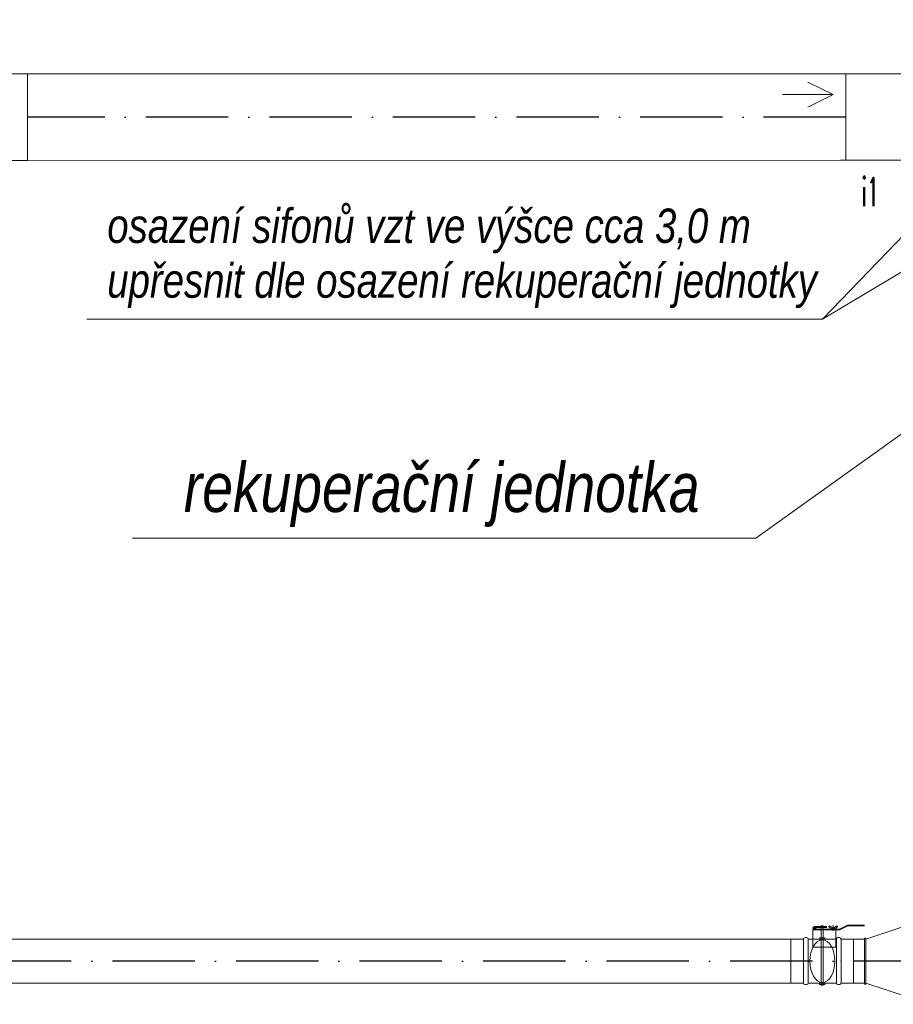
# Model space of a CAD drawing. Header units: millimetres. Extents: x 6491141 to 6692158, y 1846388 to 1929513.
# Tile 207 of 245: x 6563749 to 6566932, y 1908366 to 1911954. Entities that reach past the tile are written whole.
import ezdxf
from ezdxf.enums import TextEntityAlignment as Align

# ---------------------------------------------------------------- set-up
doc = ezdxf.new("R2010")
doc.units = ezdxf.units.MM
doc.linetypes.add('ACAD_ISO10W100', pattern=[18, 12, -3, 0, -3])
doc.layers.add('Osy VzT', color=253, linetype='ACAD_ISO10W100')
doc.layers.add('ZTI_POPIS', color=7, linetype='Continuous')
for name, color, linetype, lineweight in [('plyn_popis', 7, 'Continuous', 18), ('VZT', 130, 'Continuous', 18), ('VzT odtah', 3, 'Continuous', 18)]:
    doc.layers.add(name, color=color, linetype=linetype, lineweight=lineweight)
doc.styles.add('INDRA', font='ariali.ttf')
doc.styles.get("Standard").update_dxf_attribs({"font": 'romans.shx'})

msp = doc.modelspace()

# ---------------------------------------------------------------- linework, layer by layer
at = {"layer": 'Osy VzT', "ltscale": 25}
for p, q in [((6566759.6, 1911598.8, -4), (6563777.4, 1911598.8, -4)), ((6569338.5, 1908523.6, -78), (6563313.8, 1908523.6, -78))]:
    msp.add_line(p, q, dxfattribs=at)
at = {"layer": 'plyn_popis', "ltscale": 400}
for p, q in [((6566674.2, 1910863), (6567726.9, 1911953.7)), ((6568504.9, 1911953.7), (6566674.2, 1910863)), ((6563993.9, 1910863), (6566674.2, 1910863)), ((6566430.9, 1910065.3), (6566989.6, 1910464.8, 43)), ((6564160.6, 1910065.3), (6566430.9, 1910065.3))]:
    msp.add_line(p, q, dxfattribs=at)
at = {"layer": 'VZT'}
for p, q in [((6566759.6, 1911756.8, -162), (6566989.6, 1911756.8, -387)), ((6566738.6, 1911441.8, -160.9), (6566989.6, 1911441.8, -387)), ((6563313.8, 1908603.6, -78), (6566581.9, 1908604, -78)), ((6566559, 1908604, -78), (6566604.8, 1908604, -78)), ((6566559, 1908524, -78), (6566559, 1908604, -78)), ((6566604.8, 1908524, -78), (6566604.8, 1908604, -78)), ((6566610.5, 1908609.7, -78), (6566616.2, 1908609.7, -78)), ((6566621.9, 1908604, -78), (6566621.9, 1908524, -78)), ((6566639, 1908604, -78), (6566621.9, 1908604, -78)), ((6566639, 1908604, -78), (6566723, 1908604, -78)), ((6566724.8, 1908604, -78), (6566722.6, 1908604, -78)), ((6566724.8, 1908604, -78), (6566724.8, 1908524, -78)), ((6566736.2, 1908609.7, -78), (6566730.5, 1908609.7, -78)), ((6566741.9, 1908524, -78), (6566741.9, 1908604, -78)), ((6566787.6, 1908604, -78), (6566741.9, 1908604, -78)), ((6566787.6, 1908524, -78), (6566787.6, 1908604, -78)), ((6566559, 1908524, -78), (6566559, 1908444, -78)), ((6566604.8, 1908524, -78), (6566604.8, 1908444, -78)), ((6566621.9, 1908444, -78), (6566621.9, 1908524, -78)), ((6566724.8, 1908444, -78), (6566724.8, 1908524, -78)), ((6566741.9, 1908524, -78), (6566741.9, 1908444, -78)), ((6566787.6, 1908524, -78), (6566787.6, 1908444, -78)), ((6566559, 1908444, -78), (6563313.8, 1908443.6, -78)), ((6566559, 1908444, -78), (6566604.8, 1908444, -78)), ((6566610.5, 1908438.3, -78), (6566616.2, 1908438.3, -78)), ((6566724.8, 1908444, -78), (6566621.9, 1908444, -78)), ((6566736.2, 1908438.3, -78), (6566730.5, 1908438.3, -78)), ((6566787.6, 1908444, -78), (6566741.9, 1908444, -78))]:
    msp.add_line(p, q, dxfattribs=at)
at = {"layer": 'VZT', "color": 7, "lineweight": 9, "extrusion": (-1.22465e-16, -1, 0)}
for q in [(6566620.6, 1911726.6, -162), (6566528.6, 1911680.6, -162), (6566620.6, 1911634.6, -162)]:
    msp.add_line((6566712.6, 1911680.6, -162), q, dxfattribs=at)
at = {"layer": 'VZT', "color": 7, "lineweight": 9}
for p, q in [((6566639, 1908637.2, -78), (6566673.9, 1908637.2, -78)), ((6566639, 1908637.2, -78), (6566639, 1908574.2, -78)), ((6566688.2, 1908649.7, -78), (6566644.8, 1908649.7, -78)), ((6566688.2, 1908646.2, -78), (6566649.6, 1908646.2, -78)), ((6566736.3, 1908640.6, -78), (6566649.6, 1908640.6, -78)), ((6566669.9, 1908652, -78), (6566673.3, 1908652, -78)), ((6566669.9, 1908649.7, -78), (6566669.9, 1908652, -78)), ((6566669.9, 1908640.5, -78), (6566669.9, 1908646.3, -78)), ((6566669.9, 1908637.2, -78), (6566669.9, 1908438.7, -78)), ((6566737.1, 1908637.2, -78), (6566672.7, 1908637.2, -78)), ((6566676.8, 1908652, -78), (6566673.3, 1908652, -78)), ((6566676.8, 1908649.7, -78), (6566676.8, 1908652, -78)), ((6566676.8, 1908640.5, -78), (6566676.8, 1908646.3, -78)), ((6566676.8, 1908637.2, -78), (6566676.8, 1908438.7, -78)), ((6566688.2, 1908649.7, -78), (6566688.2, 1908646.2, -78)), ((6566699.6, 1908652.6, -78), (6566697.9, 1908649.2, -78)), ((6566697.9, 1908649.2, -78), (6566708.7, 1908640.6, -78)), ((6566710.6, 1908645.1, -78), (6566699.6, 1908652.6, -78)), ((6566710.6, 1908645.1, -78), (6566708.7, 1908640.6, -78)), ((6566713.3, 1908645.1, -78), (6566710.6, 1908645.1, -78)), ((6566713.3, 1908655.4, -78), (6566713.3, 1908634.3, -78)), ((6566713.4, 1908645.1, -78), (6566716, 1908645.1, -78)), ((6566716, 1908645.1, -78), (6566727.1, 1908652.6, -78)), ((6566716, 1908645.1, -78), (6566717.9, 1908640.6, -78)), ((6566728.7, 1908649.2, -78), (6566717.9, 1908640.6, -78)), ((6566722.6, 1908637.2, -78), (6566722.6, 1908574.2, -78)), ((6566727.1, 1908652.6, -78), (6566728.7, 1908649.2, -78)), ((6566764.8, 1908655.4, -78), (6566736.2, 1908640.5, -78)), ((6566766.3, 1908652.3, -78), (6566737.1, 1908637.2, -78)), ((6566827.6, 1908655.4, -78), (6566764.8, 1908655.4, -78)), ((6566827.6, 1908652, -78), (6566764.8, 1908652, -78)), ((6566663.9, 1908604, -78), (6566673.3, 1908604, -78)), ((6566639, 1908574.2, -78), (6566723.4, 1908574.2, -78)), ((6566669.9, 1908438.7, -78), (6566669.9, 1908436.2, -78)), ((6566669.9, 1908436.2, -78), (6566676.8, 1908436.2, -78)), ((6566676.8, 1908438.7, -78), (6566676.8, 1908436.2, -78))]:
    msp.add_line(p, q, dxfattribs=at)
at = {"layer": 'VZT', "elevation": -78, "flags": 128}
for points in [[(6567065.6, 1908681.5), (6566832.6, 1908604)], [(6566827.6, 1908444), (6566787.6, 1908444), (6566787.6, 1908604), (6566827.6, 1908604)], [(6566832.6, 1908440), (6566827.6, 1908440), (6566827.6, 1908608), (6566832.6, 1908608)], [(6566832.6, 1908440), (6566832.6, 1908608)], [(6567065.6, 1908366.5), (6566832.6, 1908444)]]:
    msp.add_lwpolyline(points, dxfattribs=at)
at = {"layer": 'VZT', "color": 7, "lineweight": 9, "elevation": -78, "flags": 128}
for points in [[(6566639.9, 1908640.6), (6566644.8, 1908637.8), (6566649.6, 1908640.6), (6566649.6, 1908646.2), (6566644.8, 1908649), (6566639.9, 1908646.2)], [(6566664.1, 1908604), (6566682.6, 1908604), (6566682.6, 1908609.2), (6566664.1, 1908609.2)], [(6566663.7, 1908438.7), (6566682.2, 1908438.7), (6566682.2, 1908443.9), (6566663.7, 1908443.9)]]:
    msp.add_lwpolyline(points, close=True, dxfattribs=at)
at = {"layer": 'VZT', "color": 7, "lineweight": 9}
for radius in [4.85, 2.38]:
    msp.add_circle((6566644.8, 1908643.4, -78), radius, dxfattribs=at)
msp.add_arc((6566644.8, 1908643.4, -78), 6.26, 90, 270, dxfattribs=at)
at = {"layer": 'VZT'}
for centre, start, end in [((6566610.5, 1908604, -78), 90, 180), ((6566616.2, 1908604, -78), 0, 90), ((6566730.5, 1908604, -78), 90, 180), ((6566736.2, 1908604, -78), 0, 90), ((6566610.5, 1908444, -78), 180, 270), ((6566616.2, 1908444, -78), 270, 0), ((6566730.5, 1908444, -78), 180, 270), ((6566736.2, 1908444, -78), 270, 0)]:
    msp.add_arc(centre, 5.71, start, end, dxfattribs=at)
at = {"layer": 'VZT', "color": 7, "lineweight": 9}
msp.add_ellipse((6566673.8, 1908523.5, -78), major_axis=(0, 77.9), ratio=0.584497, dxfattribs=at)
at = {"layer": 'VZT'}
for p in [(6566606.2, 1908524, -78), (6566741.9, 1908524, -78)]:
    msp.add_point(p, dxfattribs=at)
at = {"layer": 'VzT odtah'}
for p, q in [((6563777.8, 1911756.7, -4), (6563720.9, 1911756.7, -4)), ((6563777.4, 1911756.3, -4), (6566759.6, 1911756.8, -162)), ((6563777.4, 1911756.7, -4), (6563777.4, 1911441.7, -4)), ((6563777.4, 1911756.3, -4), (6563777.4, 1911441.3, -4)), ((6566759.6, 1911756.8, -162), (6566759.6, 1911441.8, -162)), ((6563777.4, 1911441.3, -4), (6563720.9, 1911441.3, -4)), ((6566759.6, 1911441.8, -162), (6563777.4, 1911441.3, -4))]:
    msp.add_line(p, q, dxfattribs=at)

# ---------------------------------------------------------------- texts
at = {"layer": 'VZT', "color": 7, "lineweight": 9, "width": 0.680162}
msp.add_text('i1', height=104, dxfattribs=at).set_placement((6566817.1, 1911274.7), (6566881.1, 1911274.7), align=Align.FIT)
at = {"layer": 'ZTI_POPIS', "linetype": 'Continuous', "style": 'INDRA', "width": 0.8}
for s, height, p in [('osazení sifonů vzt ve výšce cca 3,0 m', 125, (6564068.5, 1911140.5)), ('upřesnit dle osazení rekuperační jednotky', 125, (6564068.5, 1910940.8)), ('rekuperační jednotka', 180, (6564347.6, 1910160, -162))]:
    msp.add_text(s, height=height, dxfattribs=at).set_placement(p)

doc.saveas('drawing.dxf')
